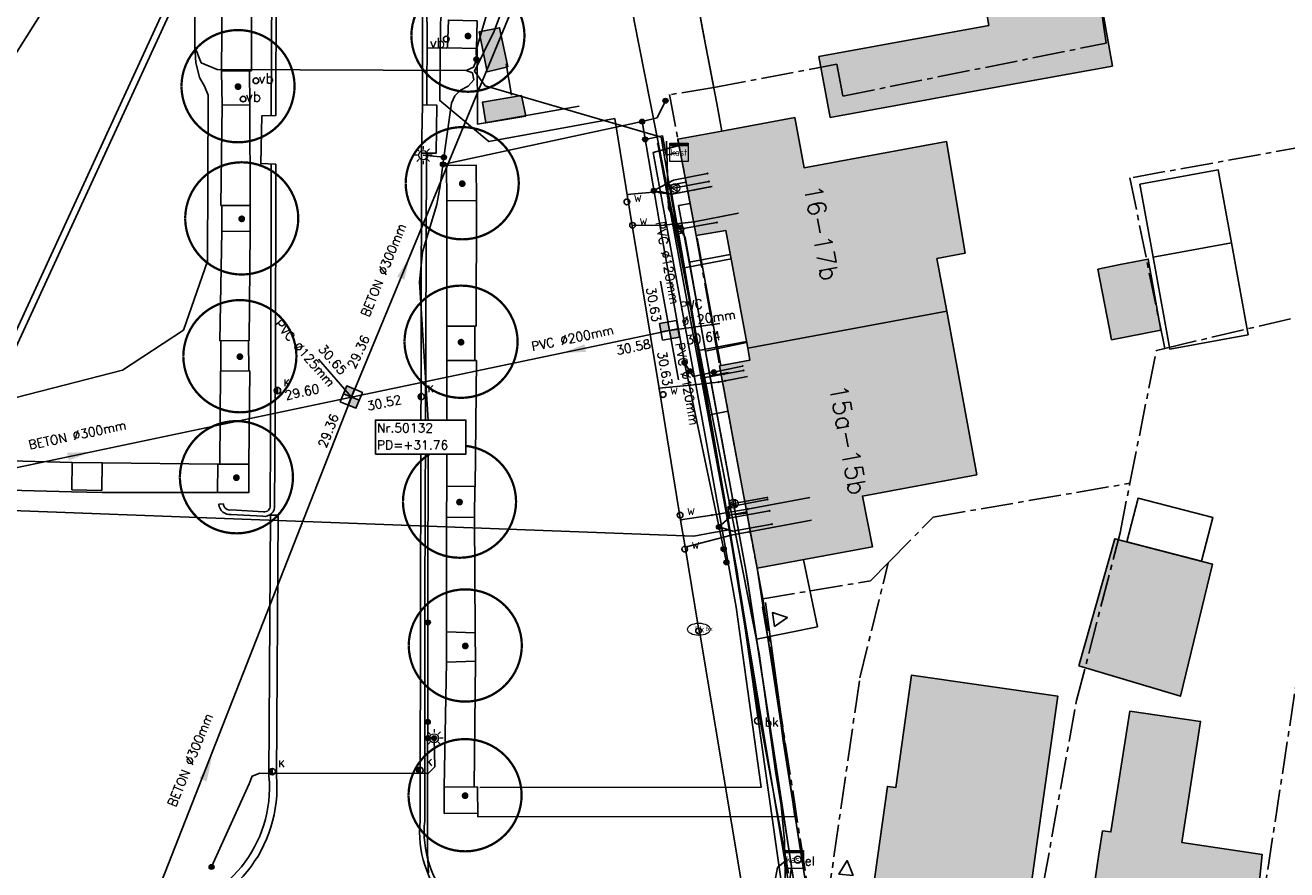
# Model space of a CAD drawing. Header units: metres. Extents: x 202952 to 203755, y 349031 to 349702.
# Tile 46 of 84: x 203344 to 203400, y 349373 to 349410. Entities that reach past the tile are written whole.
import ezdxf
from ezdxf.enums import TextEntityAlignment as Align

# ---------------------------------------------------------------- set-up
doc = ezdxf.new("R2010")
doc.units = ezdxf.units.M
doc.linetypes.add('1-200 CENTER', pattern=[4.28625, 2.8575, -0.47625, 0.47625, -0.47625])
for name, color, linetype in [('bgt.onbegroeidterreindeel', 252, 'Continuous'), ('PH-BEST-BEBOUWING', 1, 'Continuous'), ('PH-BEST-BEBOUWING-ARCERING', 254, 'Continuous'), ('PH-BEST-BRANDKRAAN', 6, 'Continuous'), ('PH-BEST-ELKETRAKAST', 6, 'Continuous'), ('PH-BEST-HUISNUMMER', 7, 'Continuous'), ('PH-BEST-INRIT', 8, 'Continuous'), ('PH-BEST-KADASTRALE-GRENS', 240, '1-200 CENTER'), ('PH-BEST-KL-DATA_EUROFIBER', 115, '1-200 EUROFIBER'), ('PH-BEST-KL-DATA_GEBROERDES van donk', 115, '1-200 DATA'), ('PH-BEST-KL-DATA_KPN', 115, '1-200 TELEFONIE-KPN'), ('PH-BEST-KL-DATA_ZIGGO BV', 115, '1-200 ZIGGO'), ('PH-BEST-KL-ET_MIDDENSPANNING_ENEXIS', 115, '1-200 MIDDENSPANNING'), ('PH-BEST-KL-GAS_HOGEDRUK_ENEXIS', 115, '1-200 GASLEIDING HOGE DRUK'), ('PH-BEST-KL-GAS_LAGEDRUK_ENEXIS', 115, '1-200 GASLEIDING LAGE DRUK'), ('PH-BEST-KL-LAAGSPANNING-ENEXIS', 115, '1-200 LAAGSPANNING'), ('PH-BEST-KL-WATER-WML', 115, '1-200 WML'), ('PH-BEST-KL-WATER-WML-buiten gebruik', 11, '1-200 WML'), ('PH-BEST-RIO-PUT-VERVALLEN', 20, 'Continuous'), ('PH-BEST-RIO-TEKST VERWIJDEREN RIOOL', 8, 'Continuous'), ('PH-BEST-RIO-TEKST-PUTTENSTAAT', 8, 'Continuous'), ('PH-BEST-RIO-TEKST-VLOEIVLAK TE VERWIJDEREN RIOOL', 8, 'Continuous'), ('PH-BEST-RIO-VERWIJDEREN', 20, '1-200 ZIGZAG'), ('PH-INM-AFSLUITER WATER', 6, 'Continuous'), ('PH-INM-BOOM-VERWIJDEREN', 96, 'Continuous'), ('PH-INM-BRANDKRAAN', 6, 'Continuous'), ('PH-INM-HEKWERK', 6, '1-200 HEKWERK'), ('PH-INM-KANTVERHARDING', 9, 'Continuous'), ('PH-INM-KOLK VERWIJDEREN', 6, 'Continuous'), ('PH-INM-VERKEERSBORD', 6, 'Continuous'), ('PH-OPBREEK-BLOEMBAK', 6, 'Continuous')]:
    doc.layers.add(name, color=color, linetype=linetype)
doc.styles.add('ISO', font='ISO')
doc.styles.add('NLCS-ISO', font='txt')
doc.styles.add('RDL_MAATVOERING', font='romans.shx')
doc.styles.add('ROMANS', font='romans.shx')
doc.linetypes.add('1-200 DATA', pattern='A,1.5,-0.6,["DATA",ROMANS,S=0.24,R=0,X=-0.5,Y=-0.12],-0.3', length=2.4)
doc.linetypes.add('1-200 EUROFIBER', pattern='A,1.5,-0.6,["EURO",ROMANS,S=0.24,R=0,X=-0.5,Y=-0.12],-0.65', length=2.75)
doc.linetypes.add('1-200 GASLEIDING HOGE DRUK', pattern='A,1.5,-0.6,["GAS HD",ROMANS,S=0.24,R=0,X=-0.5,Y=-0.12],-1.1', length=3.2)
doc.linetypes.add('1-200 GASLEIDING LAGE DRUK', pattern='A,1.5,-0.6,["GAS LD",ROMANS,S=0.24,R=0,X=-0.5,Y=-0.12],-1', length=3.1)
doc.linetypes.add('1-200 HEKWERK', pattern='A,1.5,-0.4,["X",ROMANS,S=0.24,R=0,X=-0.275,Y=-0.12],-0.05', length=1.95)
doc.linetypes.add('1-200 LAAGSPANNING', pattern='A,1.5,-0.6,["LS",ROMANS,S=0.24,R=0,X=-0.45,Y=-0.12],-0.05', length=2.15)
doc.linetypes.add('1-200 MIDDENSPANNING', pattern='A,1.5,-0.6,["MS",ROMANS,S=0.24,R=0,X=-0.5,Y=-0.12],-0.05', length=2.15)
doc.linetypes.add('1-200 TELEFONIE-KPN', pattern='A,1.5,-0.6,["KPN",ROMANS,S=0.24,R=0,X=-0.5,Y=-0.12],-0.3', length=2.4)
doc.linetypes.add('1-200 WML', pattern='A,1.5,-0.6,["WML",ROMANS,S=0.24,R=0,X=-0.5,Y=-0.12],-0.3', length=2.4)
doc.linetypes.add('1-200 ZIGGO', pattern='A,1.5,-0.6,["ZIGGO",ROMANS,S=0.24,R=0,X=-0.5,Y=-0.12],-0.65', length=2.75)
doc.linetypes.add('1-200 ZIGZAG', pattern='A,0.0001016,-0.2032,[131,ltypeshp.shx,S=0.2032,R=0,X=-0.2032,Y=0],-0.4064,[131,ltypeshp.shx,S=0.2032,R=180,X=0.2032,Y=0],-0.2032', length=0.812902)

# ---------------------------------------------------------------- blocks, each defined once
blk = doc.blocks.new('SKL-WTB_HULP_KAST-SO')
at = {"color": 0, "linetype": 'ByBlock', "lineweight": 18}
for points in [[(-2, 2), (2, 2), (2, 1.68), (-2, 1.68)], [(-2, 1.52), (2, 1.52), (2, -2), (-2, -2)]]:
    blk.add_lwpolyline(points, close=True, dxfattribs=at)
at = {"color": 0, "linetype": 'ByBlock', "lineweight": 18, "style": 'NLCS-ISO'}
blk.add_text('kast', height=1.5, dxfattribs=at).set_placement((0, 0), align=Align.MIDDLE_CENTER)
at = {"color": 0, "linetype": 'ByBlock', "lineweight": 18, "style": 'NLCS-ISO', "flags": 1}
for tag, p in [('TYPE', (2.5, 0)), ('OMSCHRIJVING', (2.5, -3)), ('LABEL', (2.5, -1.5))]:
    blk.add_attdef(tag, p, '', height=1, dxfattribs=at)
blk = doc.blocks.new('SKL-WTB_HULP_MOF-SO')
at = {"linetype": 'ByBlock', "lineweight": 18}
h = blk.add_hatch(color=0, dxfattribs=at)
h.dxf.hatch_style = 1
h.paths.add_polyline_path([(-0.5625, 0, 1), (0.5625, 0, 1)])
at = {"color": 0, "linetype": 'ByBlock', "lineweight": 18}
blk.add_circle((0, 0), 0.5625, dxfattribs=at)
at = {"color": 0, "linetype": 'ByBlock', "lineweight": 18, "style": 'NLCS-ISO', "flags": 1}
for tag, p in [('TYPE', (1.5, 0)), ('OMSCHRIJVING', (1.5, -3)), ('LABEL', (1.5, -1.5))]:
    blk.add_attdef(tag, p, '', height=1, dxfattribs=at)
blk = doc.blocks.new('SKL-WTB_HULP_OVERIG-SO')
at = {"color": 0, "linetype": 'ByBlock', "lineweight": 18}
for points in [[(-0.14, 0.14), (0.14, -0.14)], [(0.14, 0.14), (-0.14, -0.14)]]:
    blk.add_lwpolyline(points, dxfattribs=at)
at = {"color": 0, "linetype": 'ByBlock', "lineweight": 18, "style": 'NLCS-ISO', "flags": 1}
for tag, p in [('TYPE', (1.5, 0)), ('OMSCHRIJVING', (1.5, -3)), ('LABEL', (1.5, -1.5))]:
    blk.add_attdef(tag, p, '', height=1, dxfattribs=at)
blk = doc.blocks.new('SKL-ET_OV_LICHTMAST-SO')
at = {"color": 0, "linetype": 'ByBlock', "lineweight": 18}
for points in [[(-1.25, 0), (-2, 0)], [(-1.41, 1.41), (-0.88, 0.88)], [(0, 2), (0, 1.25)], [(0.88, 0.88), (1.41, 1.41)], [(2, 0), (1.25, 0)], [(-1.41, -1.41), (-0.88, -0.88)], [(0, -1.25), (0, -2)], [(0.88, -0.88), (1.41, -1.41)]]:
    blk.add_lwpolyline(points, dxfattribs=at)
blk.add_circle((0, 0), 1, dxfattribs=at)
blk = doc.blocks.new('SKL-WTB_HULP_VERLOOP-SO')
at = {"color": 0, "linetype": 'ByBlock', "lineweight": 18}
for points in [[(0.44, 0.72), (-0.88, 0)], [(0.44, -0.72), (-0.88, 0)], [(0.44, -0.72), (0.44, 0.72)]]:
    blk.add_lwpolyline(points, dxfattribs=at)
blk.add_circle((0, 0), 1, dxfattribs=at)
at = {"color": 0, "linetype": 'ByBlock', "lineweight": 18, "style": 'NLCS-ISO', "flags": 1}
for tag, p in [('TYPE', (1.5, 0)), ('OMSCHRIJVING', (1.5, -3)), ('LABEL', (1.5, -1.5))]:
    blk.add_attdef(tag, p, '', height=1, dxfattribs=at)
blk = doc.blocks.new('SKL-WATER_BRANDKRAAN_BRANDPUT-SO')
at = {"color": 0, "linetype": 'ByBlock', "lineweight": 18}
blk.add_ellipse((0, 0), major_axis=(2.5, 0), ratio=0.54, dxfattribs=at)
at = {"color": 0, "linetype": 'ByBlock', "lineweight": 18, "style": 'NLCS-ISO'}
blk.add_text('bk', height=1.5, dxfattribs=at).set_placement((0.16, 0), align=Align.MIDDLE_CENTER)
blk = doc.blocks.new('65')
at = {"color": 0}
blk.add_circle((0, 0), 0.25, dxfattribs=at)
at = {"color": 0, "style": 'ISO'}
blk.add_attdef('65', (0.6, 0), '', height=0.9, dxfattribs=at)
blk = doc.blocks.new('66')
at = {"color": 0}
blk.add_circle((0, 0), 0.25, dxfattribs=at)
at = {"color": 0, "style": 'RDL_MAATVOERING'}
blk.add_attdef('66', (0.6, 0), '', height=0.4, rotation=3, dxfattribs=at)
blk = doc.blocks.new('INRITSYMBOOL')
at = {"layer": 'PH-BEST-INRIT'}
blk.add_lwpolyline([(-0.315, 0.63), (0, 0), (0.315, 0.63)], close=True, dxfattribs=at)
blk = doc.blocks.new('*U63')
blk.add_circle((0, 0), 0.25)
at = {"style": 'RDL_MAATVOERING'}
blk.add_text('vb', height=0.9, dxfattribs=at).set_placement((-1.47, -0.78))
blk = doc.blocks.new('*U48')
h = blk.add_hatch(color=256)
h.paths.add_polyline_path([(0, 0.375), (-0.375, 0.375), (-0.375, 0), (0, 0)])
h.paths.add_polyline_path([(0.375, -0.375), (0.375, 0), (0, 0), (0, -0.375)])
for p, q in [((-0.375, 0), (0.375, 0)), ((0, 0.375), (0, -0.375))]:
    blk.add_line(p, q)
blk.add_lwpolyline([(-0.375, -0.375), (0.375, -0.375), (0.375, 0.375), (-0.375, 0.375)], close=True)
blk = doc.blocks.new('Materialisatie')
blk.add_solid([(-1.04, 0.173), (-1.04, -0.173), (0, 0)])
at = {"style": 'ROMANS'}
blk.add_attdef('MATERIALISATIE', (-2.631, 0.657), '', height=0.4, dxfattribs=at)
blk = doc.blocks.new('*U43')
at = {"const_width": 0.1}
blk.add_lwpolyline([(-2.5, 0.004, 0.990403), (2.5, 0.03, 0.990403), (-2.5, 0.018)], format="xyb", dxfattribs=at)
at = {"linetype": 'Continuous', "const_width": 0.15}
blk.add_lwpolyline([(-0.075, 0, 1), (0.075, 0, 1)], format="xyb", close=True, dxfattribs=at)
blk = doc.blocks.new('Brandkraan')
blk.add_circle((0, 0), 0.15)
at = {"style": 'RDL_MAATVOERING'}
blk.add_text('bk', height=0.4, dxfattribs=at).set_placement((0.302, -0.254))
blk = doc.blocks.new('Elektrakast')
blk.add_circle((0, 0), 0.15)
at = {"style": 'RDL_MAATVOERING'}
blk.add_text('el', height=0.4, dxfattribs=at).set_placement((0.302, -0.254))
blk = doc.blocks.new('Puttenstaat bestaand')
blk.add_wipeout([(0, 0), (4, 0), (4, 1.5), (0, 1.5)])
blk.add_lwpolyline([(0, 0), (4, 0), (4, 1.5), (0, 1.5)], close=True)
at = {"style": 'ROMANS'}
for tag, p in [('NR', (0.066, 0.955)), ('PD', (0.066, 0.203))]:
    blk.add_attdef(tag, p, '', height=0.4, dxfattribs=at)
blk = doc.blocks.new('74')
at = {"color": 0}
blk.add_circle((0, 0), 0.25, dxfattribs=at)
at = {"style": 'RDL_MAATVOERING'}
blk.add_text('vb', height=0.9, dxfattribs=at).set_placement((0.23, -0.24))
blk = doc.blocks.new('*U51')
h = blk.add_hatch(color=256)
edge = h.paths.add_edge_path()
edge.add_arc((0, 0), 0.142, 90, 270)
edge.add_line((0, -0.142), (0, 0.142))
blk.add_line((0, 0.142), (0, -0.142))
blk.add_circle((0, 0), 0.142)
at = {"ltscale": 0.05, "style": 'ROMANS'}
blk.add_text('K', height=0.3, dxfattribs=at).set_placement((0.277, 0.195))

msp = doc.modelspace()

# ---------------------------------------------------------------- hatches: boundary and pattern name
at = {"layer": 'PH-BEST-BEBOUWING-ARCERING'}
for points in [[(203389.83, 349420.92), (203389.45, 349422.5), (203385.111, 349421.75), (203380.229, 349420.907), (203374.735, 349419.957), (203372.291, 349419.535), (203372.326, 349419.344), (203372.464, 349418.594), (203373.426, 349413.367), (203373.84, 349411.12), (203378.103, 349411.908), (203378.601, 349412.005), (203382.809, 349412.82), (203385.608, 349413.348), (203386.115, 349413.444), (203386.664, 349410.393), (203379.15, 349409.013), (203379.645, 349406.318), (203387.15, 349407.696), (203392.133, 349408.594), (203391.499, 349412.113), (203391.09, 349414.383), (203390.944, 349414.355)], [(203384.369, 349400.095), (203385.615, 349400.331), (203384.793, 349405.263), (203380.001, 349404.383), (203378.498, 349404.107), (203378.092, 349406.32), (203374.858, 349405.726), (203372.913, 349405.368), (203373.73, 349401.11), (203375.04, 349401.33), (203376.003, 349396.136), (203384.798, 349397.763)], [(203372.914, 349405.368), (203373.731, 349401.11), (203375.041, 349401.33), (203376.004, 349396.136), (203384.799, 349397.763), (203384.37, 349400.095), (203385.616, 349400.331), (203384.794, 349405.263), (203378.499, 349404.107), (203378.093, 349406.32), (203374.859, 349405.726)], [(203393.706, 349400.073), (203392.46, 349399.826), (203391.485, 349399.617), (203391.98, 349397.051), (203392.087, 349396.505), (203394.259, 349396.928)], [(203386.125, 349390.542), (203384.798, 349397.763), (203376.003, 349396.136), (203376.1, 349395.61), (203374.76, 349395.36), (203376.42, 349386.41), (203381.515, 349387.351), (203381.074, 349389.599)], [(203374.761, 349395.36), (203376.421, 349386.41), (203381.516, 349387.351), (203381.075, 349389.599), (203386.126, 349390.542), (203384.799, 349397.763), (203376.004, 349396.136), (203376.101, 349395.61)], [(203396.549, 349386.59), (203392.224, 349387.713), (203390.636, 349382.098), (203395.132, 349380.755)], [(203381.187, 349369.223), (203382.579, 349369.029), (203387.96, 349368.28), (203388.181, 349369.86), (203388.79, 349374.22), (203389.715, 349380.756), (203383.24, 349381.68), (203382.55, 349376.72), (203382.18, 349376.77), (203381.539, 349372.179)], [(203390.674, 349367.836), (203392.17, 349367.618), (203397.77, 349366.8), (203398.64, 349372.74), (203398.738, 349373.768), (203395.193, 349374.296), (203396.022, 349379.643), (203392.887, 349380.09), (203392.061, 349374.758), (203391.688, 349374.808), (203391.52, 349373.78)]]:
    msp.add_hatch(color=256, dxfattribs=at).paths.add_polyline_path(points)
h = msp.add_hatch(color=256, dxfattribs=at)
edge = h.paths.add_edge_path()
edge.add_line((203381.1, 349369.235), (203382.579, 349369.029))
edge.add_line((203382.579, 349369.029), (203387.961, 349368.28))
edge.add_line((203387.961, 349368.28), (203387.961, 349368.28))
edge.add_line((203387.961, 349368.28), (203388.182, 349369.86))
edge.add_line((203388.182, 349369.86), (203388.791, 349374.22))
edge.add_line((203388.791, 349374.22), (203389.716, 349380.756))
edge.add_line((203389.716, 349380.756), (203383.241, 349381.68))
edge.add_line((203383.241, 349381.68), (203382.551, 349376.72))
edge.add_line((203382.551, 349376.72), (203382.181, 349376.77))
edge.add_line((203382.181, 349376.77), (203381.54, 349372.178))
edge.add_arc((203298.934, 349383.015), 83.314, 350.47945, 352.52612, ccw=False)
at = {"layer": 'PH-OPBREEK-BLOEMBAK', "true_color": 0x9bb8d3, "transparency": 33554687}
h = msp.add_hatch(color=9, dxfattribs=at)
h.dxf.hatch_style = 1
h.paths.add_polyline_path([(203364.495, 349408.341), (203364.129, 349410.104), (203365.038, 349410.29), (203365.398, 349408.567)])
h = msp.add_hatch(color=9, dxfattribs=at)
h.dxf.hatch_style = 1
h.paths.add_polyline_path([(203366.2, 349406.38), (203364.423, 349406.089), (203364.276, 349407.006), (203366.012, 349407.292)])

# ---------------------------------------------------------------- linework, layer by layer
at = {"layer": 'bgt.onbegroeidterreindeel'}
for p, q in [((203392.133, 349408.594), (203391.499, 349412.113)), ((203374.012, 349410.222), (203373.84, 349411.12)), ((203374.464, 349407.86), (203374.012, 349410.222)), ((203386.664, 349410.393), (203379.15, 349409.013)), ((203387.15, 349407.696), (203392.133, 349408.594)), ((203374.638, 349406.948), (203374.464, 349407.86)), ((203379.645, 349406.318), (203387.15, 349407.696)), ((203374.858, 349405.726), (203374.638, 349406.948)), ((203378.092, 349406.32), (203374.858, 349405.726)), ((203378.498, 349404.107), (203378.092, 349406.32)), ((203384.793, 349405.263), (203380.001, 349404.383)), ((203385.615, 349400.331), (203384.793, 349405.263)), ((203380.001, 349404.383), (203378.498, 349404.107)), ((203384.369, 349400.095), (203385.615, 349400.331)), ((203384.798, 349397.763), (203384.369, 349400.095)), ((203386.125, 349390.542), (203384.798, 349397.763)), ((203381.074, 349389.599), (203386.125, 349390.542)), ((203381.515, 349387.351), (203381.074, 349389.599)), ((203376.42, 349386.41), (203381.515, 349387.351)), ((203377.873, 349376.976), (203376.42, 349386.41)), ((203378.371, 349373.743), (203377.873, 349376.976)), ((203392.061, 349374.758), (203391.688, 349374.808))]:
    msp.add_line(p, q, dxfattribs=at)
for points in [[(203391.98, 349397.051), (203392.087, 349396.505), (203394.259, 349396.928), (203393.706, 349400.073), (203392.46, 349399.826), (203391.485, 349399.617), (203391.98, 349397.051)], [(203390.636, 349382.098), (203395.132, 349380.755), (203396.549, 349386.59), (203392.224, 349387.713), (203390.636, 349382.098)]]:
    msp.add_lwpolyline(points, close=True, dxfattribs=at)
at = {"layer": 'PH-BEST-BEBOUWING'}
for p, q in [((203386.664, 349410.393), (203386.115, 349413.444)), ((203391.499, 349412.113), (203392.133, 349408.594)), ((203379.15, 349409.013), (203386.664, 349410.393)), ((203379.645, 349406.318), (203379.15, 349409.013)), ((203392.133, 349408.594), (203387.15, 349407.696)), ((203387.15, 349407.696), (203379.645, 349406.318))]:
    msp.add_line(p, q, dxfattribs=at)
for points in [[(203373.73, 349401.11), (203372.913, 349405.368), (203374.858, 349405.726), (203378.092, 349406.32), (203378.498, 349404.107), (203380.001, 349404.383), (203384.793, 349405.263), (203385.615, 349400.331), (203384.369, 349400.095), (203384.798, 349397.763), (203376.003, 349396.136), (203375.04, 349401.33), (203373.73, 349401.11)], [(203393.331, 349403.377), (203396.803, 349404.01), (203397.39, 349400.793), (203393.918, 349400.159), (203393.331, 349403.377)], [(203398.131, 349396.73), (203394.658, 349396.097), (203393.918, 349400.159), (203397.39, 349400.793), (203398.131, 349396.73)], [(203391.98, 349397.051), (203391.485, 349399.617), (203392.46, 349399.826), (203393.706, 349400.073), (203394.259, 349396.928), (203392.087, 349396.505), (203391.98, 349397.051)], [(203374.76, 349395.36), (203376.1, 349395.61), (203376.003, 349396.136), (203384.798, 349397.763), (203386.125, 349390.542), (203381.074, 349389.599), (203381.515, 349387.351), (203376.42, 349386.41), (203374.76, 349395.36)], [(203396.065, 349386.716), (203392.756, 349387.575), (203393.258, 349389.505), (203396.567, 349388.646), (203396.065, 349386.716)], [(203390.636, 349382.098), (203392.224, 349387.713), (203396.549, 349386.59), (203395.132, 349380.755), (203390.636, 349382.098)], [(203381.1, 349369.235), (203381.299, 349370.463), (203382.18, 349376.77), (203382.55, 349376.72), (203383.24, 349381.68), (203389.715, 349380.756), (203388.79, 349374.22), (203388.181, 349369.86), (203387.96, 349368.28), (203382.579, 349369.029), (203381.1, 349369.235)], [(203397.77, 349366.8), (203392.17, 349367.618), (203390.65, 349367.84), (203391.52, 349373.78), (203391.688, 349374.808), (203392.061, 349374.758), (203392.887, 349380.09), (203396.022, 349379.643), (203395.193, 349374.296), (203398.738, 349373.768), (203398.64, 349372.74), (203397.77, 349366.8)]]:
    msp.add_lwpolyline(points, close=True, dxfattribs=at)
at = {"layer": 'PH-BEST-KADASTRALE-GRENS', "ltscale": 0.5}
for p, q in [((203394.436, 349396.124), (203400.407, 349397.53)), ((203392.895, 349390.164), (203394.066, 349396.036)), ((203394.436, 349396.124), (203394.066, 349396.036)), ((203398.019, 349366.739), (203400.999, 349386.247)), ((203376.669, 349385.055), (203379.11, 349369.42))]:
    msp.add_line(p, q, dxfattribs=at)
for points in [[(203374.51, 349407.645), (203379.948, 349408.684), (203380.205, 349407.27), (203391.842, 349409.609), (203391.499, 349412.113), (203391.09, 349414.383), (203390.944, 349414.356), (203389.83, 349420.92), (203389.601, 349421.866)], [(203372.38, 349419.55), (203373.84, 349411.12), (203374.51, 349407.645)], [(203374.51, 349407.645), (203372.547, 349407.334), (203372.92, 349405.33), (203373.73, 349401.11), (203374.76, 349395.36), (203376.42, 349386.41), (203376.669, 349385.055)], [(203407.388, 349404.882), (203407.102, 349406.216), (203392.896, 349403.653), (203394.436, 349396.124)], [(203382.218, 349386.654), (203384.207, 349388.673), (203392.895, 349390.164)], [(203388.307, 349368.216), (203390.539, 349380.571), (203392.46, 349387.97), (203392.895, 349390.164)], [(203376.669, 349385.055), (203381.437, 349385.859), (203382.218, 349386.654)], [(203379.201, 349369.411), (203380.96, 349381.564), (203382.218, 349386.654)]]:
    msp.add_lwpolyline(points, dxfattribs=at)
at = {"layer": 'PH-BEST-KL-DATA_EUROFIBER'}
for points in [[(203372.422, 349405.274), (203372.499, 349402.312)], [(203372.499, 349402.312), (203373.238, 349401.019), (203374.335, 349394.906)], [(203374.335, 349394.906), (203375.148, 349395.057)], [(203374.335, 349394.906), (203375.381, 349389.273)], [(203375.381, 349389.273), (203375.927, 349386.326), (203375.994, 349385.894)], [(203375.994, 349385.894), (203377.379, 349376.9), (203377.944, 349373.235), (203377.428, 349369.057), (203380.841, 349368.565)]]:
    msp.add_lwpolyline(points, dxfattribs=at)
at = {"layer": 'PH-BEST-KL-DATA_GEBROERDES van donk'}
for points in [[(203377.365, 349376.929), (203376.394, 349383.274), (203375.927, 349386.327), (203375.471, 349388.789), (203374.861, 349392.093), (203374.701, 349392.953), (203374.136, 349396.008), (203373.94, 349397.064), (203373.41, 349399.932), (203372.948, 349402.432), (203373.458, 349402.527)], [(203373.41, 349399.932), (203375.236, 349400.27)], [(203374.136, 349396.008), (203375.956, 349396.391)], [(203375.471, 349388.789), (203375.967, 349388.851)], [(203376.394, 349383.274), (203379.088, 349383.828), (203378.471, 349386.789)], [(203378.122, 349372.082), (203377.365, 349376.929)]]:
    msp.add_lwpolyline(points, dxfattribs=at)
at = {"layer": 'PH-BEST-KL-DATA_KPN'}
msp.add_lwpolyline([(203376.831, 349367.291), (203377.335, 349369.753), (203377.555, 349371.287), (203377.655, 349372.833), (203377.633, 349374.382), (203377.49, 349375.924), (203377.226, 349377.451), (203376.508, 349382.639), (203370.988, 349410.589), (203369.784, 349418.478), (203369.835, 349418.651), (203369.899, 349418.819), (203369.977, 349418.981), (203370.066, 349419.137)], dxfattribs=at)
at = {"layer": 'PH-BEST-KL-DATA_ZIGGO BV'}
for points in [[(203348.886, 349417.457), (203343.395, 349408.721), (203343.006, 349408.364), (203342.489, 349408.255), (203335.543, 349408.671), (203335.142, 349408.613), (203334.664, 349408.246), (203334.483, 349407.671), (203334.491, 349403.707), (203334.221, 349396.565)], [(203373.211, 349399.682), (203372.578, 349403.339), (203373.276, 349403.473)], [(203373.211, 349399.682), (203375.272, 349400.078)], [(203373.843, 349396.025), (203373.211, 349399.682)], [(203373.843, 349396.025), (203375.948, 349396.429)], [(203374.333, 349393.194), (203373.843, 349396.025)], [(203374.333, 349393.194), (203375.133, 349393.347)], [(203375.104, 349388.737), (203374.333, 349393.194)], [(203375.104, 349388.737), (203375.958, 349388.901)], [(203385.802, 349367.528), (203377.448, 349368.741), (203377.853, 349372.244), (203375.104, 349388.737)]]:
    msp.add_lwpolyline(points, dxfattribs=at)
at = {"layer": 'PH-BEST-KL-ET_MIDDENSPANNING_ENEXIS'}
msp.add_lwpolyline([(203296.892, 349361.341), (203303.752, 349366.073), (203310.199, 349369.957), (203316.372, 349375.3), (203318.54, 349376.569), (203333.21, 349388.259), (203333.745, 349388.923), (203333.963, 349389.748), (203334.483, 349407.671), (203334.778, 349408.42), (203335.543, 349408.671), (203342.489, 349408.255), (203343.025, 349408.327), (203343.395, 349408.721), (203345.764, 349412.49)], dxfattribs=at)
at = {"layer": 'PH-BEST-KL-GAS_HOGEDRUK_ENEXIS', "color": 11}
msp.add_lwpolyline([(203337.718, 349387.939), (203339.704, 349391.576), (203341.756, 349392.063), (203352.55, 349415.501), (203348.94, 349418.399), (203350.393, 349428.737)], dxfattribs=at)
at = {"layer": 'PH-BEST-KL-GAS_LAGEDRUK_ENEXIS', "color": 11}
msp.add_lwpolyline([(203348.861, 349419.995), (203348.619, 349418.272), (203352.18, 349415.414), (203341.545, 349392.321), (203326.288, 349388.701), (203332.972, 349358.01)], dxfattribs=at)
at = {"layer": 'PH-BEST-KL-GAS_LAGEDRUK_ENEXIS'}
for points in [[(203372.036, 349405.16), (203375.534, 349386.246), (203377.89, 349369.68)], [(203372.801, 349403.212), (203374.291, 349403.494)], [(203372.41, 349403.14), (203372.801, 349403.212)], [(203372.668, 349401.741), (203372.974, 349401.389)], [(203372.974, 349401.389), (203373.26, 349401.436), (203374.048, 349401.578), (203374.637, 349401.691)], [(203374.953, 349394.99), (203375.816, 349395.15)], [(203373.951, 349394.805), (203374.953, 349394.99)], [(203375.383, 349389.269), (203376.856, 349389.542)], [(203375.506, 349389.19), (203376.874, 349389.443)], [(203375.098, 349388.605), (203375.221, 349388.628), (203375.13, 349389.12), (203375.506, 349389.19)], [(203375.107, 349388.557), (203375.164, 349389.034), (203375.186, 349389.123), (203375.23, 349389.192), (203375.296, 349389.24), (203375.383, 349389.269)]]:
    msp.add_lwpolyline(points, dxfattribs=at)
at = {"layer": 'PH-BEST-KL-LAAGSPANNING-ENEXIS'}
for points in [[(203395.55, 349423.514), (203389.403, 349422.694), (203372.199, 349420.031), (203366.041, 349416.241), (203364.006, 349409.303), (203364.016, 349408.873), (203363.879, 349408.55)], [(203351.77, 349408.088), (203351.609, 349408.761), (203351.563, 349409.452), (203351.58, 349413.982)], [(203351.852, 349408.744), (203351.563, 349409.452)], [(203351.852, 349408.744), (203352.558, 349408.448)], [(203352.558, 349408.448), (203363.558, 349408.407)], [(203363.879, 349408.55), (203363.558, 349408.407)], [(203363.558, 349408.407), (203363.846, 349408.296)], [(203351.77, 349408.088), (203351.988, 349407.716), (203352.155, 349407.319), (203352.127, 349399.984), (203351.072, 349396.93), (203348.369, 349395.16), (203333.28, 349391.291)], [(203363.846, 349408.296), (203363.899, 349407.99), (203363.651, 349407.703), (203363.316, 349407.526), (203363.055, 349407.283), (203362.915, 349406.955), (203362.536, 349404.253)], [(203371.337, 349406.145), (203372.001, 349406.305), (203372.37, 349407.064)], [(203371.337, 349406.145), (203362.536, 349404.253)], [(203375.064, 349386.667), (203373.213, 349395.488), (203372.175, 349401.246), (203371.337, 349406.145)], [(203371.472, 349405.357), (203372.244, 349405.509), (203372.393, 349404.654), (203372.807, 349404.744)], [(203362.578, 349404.566), (203361.66, 349404.661)], [(203362.536, 349404.253), (203362.411, 349403.313), (203362.267, 349402.487), (203361.624, 349400.397), (203361.501, 349399.056), (203361.882, 349392.957), (203361.867, 349384.02)], [(203371.86, 349403.09), (203371.878, 349403.108), (203372.719, 349403.559), (203374.223, 349403.846)], [(203371.86, 349403.09), (203372.116, 349402.99), (203372.671, 349402.939), (203374.336, 349403.257)], [(203373.213, 349395.488), (203373.45, 349395.116)], [(203373.45, 349395.116), (203373.599, 349394.882), (203374.508, 349395.075)], [(203374.508, 349395.075), (203375.78, 349395.345)], [(203374.735, 349388.234), (203375.164, 349388.619), (203376.965, 349388.952)], [(203374.735, 349388.234), (203375.353, 349388.042), (203377.075, 349388.36)], [(203361.867, 349384.02), (203361.849, 349373.819), (203361.889, 349372.955)], [(203362.144, 349378.902), (203362.175, 349377.635), (203361.883, 349377.336), (203354.445, 349377.363), (203354.107, 349377.226), (203353.964, 349376.891), (203352.31, 349373.213)], [(203361.858, 349378.903), (203362.144, 349378.902)], [(203361.49, 349377.337), (203354.932, 349377.361)], [(203377.681, 349373.486), (203377.316, 349373.187), (203377.229, 349372.724), (203377.45, 349371.285)]]:
    msp.add_lwpolyline(points, dxfattribs=at)
at = {"layer": 'PH-BEST-KL-WATER-WML'}
for points in [[(203363.008, 349412.588), (203362.771, 349412.092), (203362.535, 349411.54), (203362.472, 349410.943), (203362.425, 349410.508), (203362.391, 349407.069), (203364.562, 349405.261), (203370.127, 349406.28), (203370.694, 349402.827), (203370.888, 349401.647), (203372.099, 349394.269), (203373.055, 349388.449), (203373.22, 349387.443), (203373.81, 349383.85), (203373.846, 349383.713), (203373.882, 349383.542), (203375.995, 349370.923), (203375.839, 349370.185)], [(203364.797, 349410.134), (203365.217, 349411.242)], [(203370.694, 349402.827), (203370.686, 349402.876), (203370.678, 349402.926), (203372.144, 349403.055)], [(203372.144, 349403.055), (203372.63, 349402.938)], [(203372.63, 349402.938), (203373.661, 349403.135)], [(203373.661, 349403.135), (203374.433, 349403.284)], [(203372.304, 349401.564), (203373.633, 349401.721)], [(203373.633, 349401.721), (203375.597, 349402.098)], [(203370.888, 349401.647), (203370.904, 349401.549), (203372.304, 349401.564)], [(203372.099, 349394.269), (203372.091, 349394.318), (203372.083, 349394.368), (203373.477, 349394.497)], [(203373.477, 349394.497), (203374.713, 349394.638)], [(203374.713, 349394.638), (203375.008, 349394.693)], [(203375.008, 349394.693), (203375.991, 349394.875)], [(203375.994, 349389.027), (203378.747, 349389.538)], [(203374.422, 349388.761), (203375.994, 349389.027)], [(203373.055, 349388.449), (203373.047, 349388.498), (203373.039, 349388.548), (203374.422, 349388.761)], [(203376.064, 349388.023), (203378.818, 349388.533)], [(203373.22, 349387.443), (203373.236, 349387.345), (203375.271, 349387.876)], [(203375.189, 349388.114), (203375.278, 349387.563), (203375.316, 349387.325), (203376.506, 349379.917), (203377.809, 349372.945)], [(203375.271, 349387.876), (203376.064, 349388.023)]]:
    msp.add_lwpolyline(points, dxfattribs=at)
at = {"layer": 'PH-BEST-KL-WATER-WML-buiten gebruik'}
for points in [[(203375.189, 349388.114), (203375.017, 349389.1), (203374.586, 349391.58), (203374.074, 349394.52), (203373.939, 349395.293), (203373.403, 349398.374), (203372.813, 349401.767), (203372.669, 349402.594), (203372.535, 349403.366), (203372.172, 349405.453), (203364.397, 349407.721), (203363.927, 349408.368), (203364.355, 349409.237), (203364.797, 349410.134)], [(203327.723, 349386.005), (203329.262, 349385.175), (203334.4, 349386.069), (203336.839, 349387.905), (203338.778, 349389.142), (203373.616, 349387.822), (203374.402, 349387.968), (203375.189, 349388.114)]]:
    msp.add_lwpolyline(points, dxfattribs=at)
at = {"layer": 'PH-BEST-RIO-VERWIJDEREN'}
for p, q in [((203371.126, 349424.464), (203358.487, 349393.973)), ((203358.487, 349393.973), (203372.547, 349396.917)), ((203358.487, 349393.973), (203357.032, 349395.646)), ((203331.122, 349388.221), (203358.487, 349393.973)), ((203345.318, 349360.398), (203358.487, 349393.973))]:
    msp.add_line(p, q, dxfattribs=at)
for points in [[(203372.547, 349396.917), (203372.155, 349399.098)], [(203372.547, 349396.917), (203374.77, 349397.226)], [(203372.547, 349396.917), (203372.94, 349394.735)]]:
    msp.add_lwpolyline(points, dxfattribs=at)
at = {"layer": 'PH-INM-HEKWERK', "flags": 128}
for points in [[(203377.252, 349381.284), (203376.659, 349384.697)], [(203378.531, 349372.733), (203377.569, 349378.786), (203377.251, 349381.283)]]:
    msp.add_lwpolyline(points, dxfattribs=at)
at = {"layer": 'PH-INM-KANTVERHARDING'}
for p, q in [((203354.067, 349408.386), (203354.08, 349413.427)), ((203352.751, 349408.369), (203354.067, 349408.386)), ((203352.771, 349406.868), (203352.751, 349408.369)), ((203353.984, 349408.385), (203354.003, 349406.883)), ((203352.723, 349402.434), (203352.771, 349406.868)), ((203354.003, 349406.883), (203352.771, 349406.868)), ((203361.624, 349406.884), (203361.591, 349404.749)), ((203352.723, 349402.434), (203354.017, 349402.43)), ((203352.763, 349401.298), (203352.766, 349402.434)), ((203354.017, 349402.43), (203354.014, 349401.295)), ((203363.997, 349397.105), (203364.021, 349402.658)), ((203354.014, 349401.295), (203352.763, 349401.298)), ((203362.7, 349395.592), (203362.706, 349397.11)), ((203362.706, 349397.11), (203363.997, 349397.105)), ((203363.942, 349397.105), (203363.937, 349395.587)), ((203352.723, 349395.123), (203352.71, 349396.461)), ((203353.945, 349396.473), (203353.958, 349395.135)), ((203364.012, 349395.587), (203362.7, 349395.592)), ((203363.953, 349389.992), (203364.012, 349395.587)), ((203352.679, 349391.008), (203352.695, 349395.123)), ((203353.995, 349395.135), (203352.695, 349395.123)), ((203353.953, 349391.002), (203353.995, 349395.135)), ((203346.128, 349389.869), (203346.144, 349391.083)), ((203346.144, 349391.083), (203347.474, 349391.065)), ((203347.474, 349391.065), (203347.458, 349389.851)), ((203341.184, 349389.91), (203346.109, 349389.792)), ((203346.109, 349389.792), (203347.471, 349389.754)), ((203347.458, 349389.851), (203346.128, 349389.869)), ((203347.471, 349389.754), (203352.575, 349389.759)), ((203352.829, 349389.253), (203352.63, 349389.238)), ((203354.917, 349388.753), (203355.247, 349388.751)), ((203378.086, 349375.438), (203376.785, 349384.9)), ((203364.066, 349376.748), (203362.585, 349376.743)), ((203362.585, 349376.743), (203362.589, 349375.577)), ((203364.071, 349375.429), (203364.066, 349376.748)), ((203362.589, 349375.577), (203364.07, 349375.583)), ((203364.071, 349375.429), (203378.086, 349375.438))]:
    msp.add_line(p, q, dxfattribs=at)
at = {"layer": 'PH-INM-KANTVERHARDING', "flags": 128}
for points in [[(203354.947, 349406.407), (203354.967, 349412.055, 0.292396), (203348.971, 349421.476, 0.010135), (203345.357, 349423.239, 0.010079), (203341.694, 349424.846), (203333.447, 349428.503, 0.036826), (203320.136, 349433.353, 0.010037), (203313.122, 349435.379, 0.010265), (203305.871, 349437.159, 0.010265)], [(203355.147, 349406.413), (203355.167, 349412.054, 0.292299), (203349.059, 349421.655, 0.010125), (203345.441, 349423.42, 0.010073), (203341.773, 349425.03), (203333.529, 349428.685, 0.036818), (203320.193, 349433.544, 0.010033), (203313.174, 349435.572, 0.010265), (203305.915, 349437.354)], [(203361.624, 349406.884), (203361.629, 349410.334, -0.335867), (203369.027, 349420.559)], [(203366.319, 349369.963, -0.214736), (203362.722, 349371.564, -0.211559), (203361.53, 349375.26), (203361.539, 349385.028), (203361.57, 349396.553), (203361.591, 349404.749)], [(203355.14, 349404.258), (203355.126, 349395.134), (203355.092, 349389.204, -0.507436), (203354.576, 349388.71), (203353.179, 349388.784, -0.424983), (203352.63, 349389.238)], [(203354.94, 349404.268), (203354.926, 349395.135), (203354.892, 349389.189, -0.536502), (203354.601, 349388.909), (203353.171, 349388.984, -0.439511), (203352.829, 349389.253, -0.231422)], [(203336.207, 349368.315), (203344.713, 349370.091), (203349.969, 349371.205, 0.405928), (203354.843, 349377.224), (203354.917, 349388.753)], [(203336.275, 349367.992), (203344.781, 349369.768), (203350.023, 349370.879, 0.40438), (203355.173, 349377.238), (203355.247, 349388.751)]]:
    msp.add_lwpolyline(points, format="xyb", dxfattribs=at)
at = {"layer": 'PH-INM-KANTVERHARDING'}
for points in [[(203361.824, 349406.884), (203361.829, 349410.336, -0.335475), (203369.07, 349420.363, -0.155324)], [(203366.364, 349370.164, -0.217373), (203362.872, 349371.697, -0.212145), (203361.73, 349375.249), (203361.739, 349385.028), (203361.77, 349396.552), (203361.809, 349404.751)]]:
    msp.add_lwpolyline(points, format="xyb", dxfattribs=at)
at = {"layer": 'PH-INM-KANTVERHARDING', "flags": 128}
for points in [[(203352.751, 349408.369), (203352.793, 349413.444)], [(203361.804, 349409.397), (203362.71, 349409.387)], [(203368.551, 349406.825), (203364.06, 349406.032), (203364.047, 349409.373)], [(203365.331, 349408.701), (203365.564, 349407.31)], [(203354.017, 349402.43), (203354.003, 349406.883)], [(203361.591, 349404.749), (203362.239, 349404.756), (203362.268, 349406.87), (203361.624, 349406.884)], [(203355.165, 349406.413), (203354.524, 349406.396), (203354.481, 349404.29), (203355.14, 349404.258)], [(203364.17, 349376.729), (203376.595, 349376.737), (203375.501, 349384.696), (203374.126, 349392.278), (203371.827, 349404.782), (203372.975, 349405.086)], [(203362.706, 349397.11), (203362.706, 349402.645)], [(203354.014, 349401.295), (203353.976, 349396.473), (203352.676, 349396.46), (203352.763, 349401.298)], [(203374.821, 349395.357), (203373.769, 349400.992)], [(203362.706, 349390.042), (203362.7, 349395.592)], [(203341.215, 349391.21), (203346.144, 349391.083)], [(203347.474, 349391.065), (203352.58, 349391.008)], [(203362.691, 349383.598), (203362.69, 349388.662)], [(203363.955, 349383.564), (203363.929, 349388.647)], [(203362.585, 349376.743), (203362.692, 349382.259)], [(203363.909, 349376.748), (203363.977, 349382.299)]]:
    msp.add_lwpolyline(points, dxfattribs=at)
for points in [[(203364.049, 349410.599), (203362.773, 349410.628), (203362.736, 349409.402), (203364.014, 349409.371)], [(203364.021, 349402.658), (203362.706, 349402.645), (203362.69, 349404.206), (203364.005, 349404.219)], [(203352.58, 349391.008), (203352.575, 349389.759), (203353.947, 349389.753), (203353.953, 349391.002)], [(203363.929, 349388.647), (203362.69, 349388.662), (203362.706, 349390.042), (203363.945, 349390.027)], [(203362.692, 349382.259), (203362.691, 349383.598), (203363.955, 349383.564), (203363.977, 349382.299)]]:
    msp.add_lwpolyline(points, close=True, dxfattribs=at)
at = {"layer": 'PH-OPBREEK-BLOEMBAK', "ltscale": 0.25, "flags": 128}
for points in [[(203364.495, 349408.341), (203364.129, 349410.104), (203365.038, 349410.29), (203365.398, 349408.567)], [(203366.2, 349406.38), (203364.423, 349406.089), (203364.276, 349407.006), (203366.012, 349407.292)]]:
    msp.add_lwpolyline(points, close=True, dxfattribs=at)

# ---------------------------------------------------------------- block references
at = {"layer": 'PH-BEST-BRANDKRAAN', "color": 9}
msp.add_blockref('Brandkraan', (203376.455, 349379.668), dxfattribs=at)
at = {"layer": 'PH-BEST-ELKETRAKAST', "color": 9}
msp.add_blockref('Elektrakast', (203378.217, 349373.534), dxfattribs=at)
at = {"layer": 'PH-BEST-INRIT'}
for p, rotation in [((203377.762, 349384.234), 98.41431612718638), ((203380.398, 349373.491), 175.4798494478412)]:
    msp.add_blockref('INRITSYMBOOL', p, dxfattribs=dict(at, rotation=rotation))
at = {"layer": 'PH-BEST-KL-GAS_LAGEDRUK_ENEXIS', "xscale": 0.2, "yscale": 0.2, "zscale": 0.2}
for name, p in [('SKL-WTB_HULP_OVERIG-SO', (203372.036, 349405.16)), ('SKL-WTB_HULP_VERLOOP-SO', (203372.801, 349403.212)), ('SKL-WTB_HULP_OVERIG-SO', (203374.291, 349403.494)), ('SKL-WTB_HULP_OVERIG-SO', (203372.41, 349403.14)), ('SKL-WTB_HULP_OVERIG-SO', (203372.41, 349403.14)), ('SKL-WTB_HULP_OVERIG-SO', (203372.668, 349401.741)), ('SKL-WTB_HULP_OVERIG-SO', (203372.668, 349401.741)), ('SKL-WTB_HULP_OVERIG-SO', (203374.637, 349401.691)), ('SKL-WTB_HULP_VERLOOP-SO', (203372.974, 349401.389)), ('SKL-WTB_HULP_OVERIG-SO', (203374.953, 349394.99)), ('SKL-WTB_HULP_OVERIG-SO', (203375.816, 349395.15)), ('SKL-WTB_HULP_OVERIG-SO', (203373.951, 349394.805)), ('SKL-WTB_HULP_VERLOOP-SO', (203375.383, 349389.269)), ('SKL-WTB_HULP_OVERIG-SO', (203376.856, 349389.542)), ('SKL-WTB_HULP_OVERIG-SO', (203376.874, 349389.443)), ('SKL-WTB_HULP_OVERIG-SO', (203375.506, 349389.19)), ('SKL-WTB_HULP_OVERIG-SO', (203375.098, 349388.605)), ('SKL-WTB_HULP_OVERIG-SO', (203375.107, 349388.557)), ('SKL-WTB_HULP_OVERIG-SO', (203375.107, 349388.557))]:
    msp.add_blockref(name, p, dxfattribs=at)
at = {"layer": 'PH-BEST-KL-LAAGSPANNING-ENEXIS', "xscale": 0.2, "yscale": 0.2, "zscale": 0.2}
for name, p in [('SKL-WTB_HULP_MOF-SO', (203364.015, 349408.897)), ('SKL-WTB_HULP_MOF-SO', (203372.37, 349407.064)), ('SKL-WTB_HULP_MOF-SO', (203371.337, 349406.145)), ('SKL-ET_OV_LICHTMAST-SO', (203361.66, 349404.661)), ('SKL-WTB_HULP_MOF-SO', (203371.472, 349405.357)), ('SKL-WTB_HULP_KAST-SO', (203372.965, 349404.785)), ('SKL-WTB_HULP_MOF-SO', (203362.578, 349404.566)), ('SKL-WTB_HULP_OVERIG-SO', (203372.807, 349404.744)), ('SKL-WTB_HULP_MOF-SO', (203362.536, 349404.253)), ('SKL-WTB_HULP_OVERIG-SO', (203374.223, 349403.846)), ('SKL-WTB_HULP_MOF-SO', (203371.86, 349403.09)), ('SKL-WTB_HULP_OVERIG-SO', (203374.336, 349403.257)), ('SKL-WTB_HULP_MOF-SO', (203373.213, 349395.488)), ('SKL-WTB_HULP_MOF-SO', (203373.45, 349395.116)), ('SKL-WTB_HULP_MOF-SO', (203374.508, 349395.075)), ('SKL-WTB_HULP_OVERIG-SO', (203375.78, 349395.345)), ('SKL-WTB_HULP_OVERIG-SO', (203376.965, 349388.952)), ('SKL-WTB_HULP_MOF-SO', (203374.735, 349388.234)), ('SKL-WTB_HULP_OVERIG-SO', (203377.075, 349388.36)), ('SKL-WTB_HULP_MOF-SO', (203374.941, 349387.255)), ('SKL-WTB_HULP_MOF-SO', (203375.064, 349386.667)), ('SKL-WTB_HULP_MOF-SO', (203361.867, 349384.02)), ('SKL-WTB_HULP_MOF-SO', (203361.859, 349379.62)), ('SKL-ET_OV_LICHTMAST-SO', (203362.144, 349378.902)), ('SKL-WTB_HULP_MOF-SO', (203361.858, 349378.903)), ('SKL-WTB_HULP_MOF-SO', (203362.144, 349378.902)), ('SKL-WTB_HULP_KAST-SO', (203378.076, 349373.547)), ('SKL-WTB_HULP_MOF-SO', (203352.31, 349373.213))]:
    msp.add_blockref(name, p, dxfattribs=at)
at = {"layer": 'PH-BEST-KL-WATER-WML', "xscale": 0.2, "yscale": 0.2, "zscale": 0.2}
for name, p in [('SKL-WTB_HULP_OVERIG-SO', (203372.144, 349403.055)), ('SKL-WTB_HULP_OVERIG-SO', (203372.63, 349402.938)), ('SKL-WTB_HULP_OVERIG-SO', (203373.661, 349403.135)), ('SKL-WTB_HULP_OVERIG-SO', (203373.633, 349401.721)), ('SKL-WTB_HULP_OVERIG-SO', (203372.304, 349401.564)), ('SKL-WTB_HULP_OVERIG-SO', (203373.477, 349394.497)), ('SKL-WTB_HULP_OVERIG-SO', (203374.713, 349394.638)), ('SKL-WTB_HULP_OVERIG-SO', (203375.008, 349394.693)), ('SKL-WTB_HULP_OVERIG-SO', (203375.994, 349389.027)), ('SKL-WTB_HULP_OVERIG-SO', (203374.422, 349388.761)), ('SKL-WTB_HULP_OVERIG-SO', (203375.271, 349387.876)), ('SKL-WTB_HULP_OVERIG-SO', (203376.064, 349388.023)), ('SKL-WATER_BRANDKRAAN_BRANDPUT-SO', (203373.846, 349383.713))]:
    msp.add_blockref(name, p, dxfattribs=at)
at = {"layer": 'PH-BEST-RIO-PUT-VERVALLEN'}
for p, rotation in [((203372.547, 349396.917), 10.22626720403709), ((203358.487, 349393.973), 337.4851759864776)]:
    msp.add_blockref('*U48', p, dxfattribs=dict(at, rotation=rotation))
at = {"layer": 'PH-BEST-RIO-TEKST VERWIJDEREN RIOOL'}
ref = msp.add_blockref('Materialisatie', (203361.062, 349400.186), dxfattribs=dict(at, rotation=67.86414929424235))
ref.add_attrib('MATERIALISATIE', 'BETON %%c300mm ', (203359.261, 349397.481), dxfattribs={"layer": '0', "height": 0.4, "rotation": 67.8641, "style": 'ROMANS'})
ref = msp.add_blockref('Materialisatie', (203367.804, 349395.924), dxfattribs=dict(at, rotation=191.8227553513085))
ref.add_attrib('MATERIALISATIE', 'PVC %%c200mm ', (203366.485, 349396.005), dxfattribs={"layer": '0', "height": 0.4, "rotation": 11.8228, "style": 'ROMANS'})
for p, rotation in [((203346.975, 349391.554), 11.87095827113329), ((203352.32, 349378.023), 67.86414929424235)]:
    msp.add_blockref('Materialisatie', p, dxfattribs=dict(at, rotation=rotation)).add_auto_attribs({'MATERIALISATIE': 'BETON %%c300mm '})
at = {"layer": 'PH-INM-AFSLUITER WATER', "xscale": 0.5, "yscale": 0.5, "zscale": 0.5}
for p in [(203370.665, 349402.595), (203370.916, 349401.561), (203372.266, 349394.086), (203373.018, 349388.758), (203373.219, 349387.257)]:
    msp.add_blockref('65', p, dxfattribs=at).add_auto_attribs({'65': 'w'})
at = {"layer": 'PH-INM-BOOM-VERWIJDEREN'}
for p in [(203363.638, 349409.922), (203353.476, 349407.688), (203363.386, 349403.401), (203353.64, 349401.847), (203363.334, 349396.398), (203353.558, 349395.758), (203353.405, 349390.411), (203363.266, 349389.333), (203363.521, 349382.977), (203363.512, 349376.362)]:
    msp.add_blockref('*U43', p, dxfattribs=at)
at = {"layer": 'PH-INM-BRANDKRAAN'}
ref = msp.add_blockref('66', (203373.833, 349383.64), dxfattribs=dict(at, xscale=0.5, yscale=0.5, zscale=0.5))
ref.add_attrib('66', 'bk', (203374.133, 349383.64), dxfattribs={"layer": '0', "color": 0, "height": 0.2, "style": 'ISO'})
at = {"layer": 'PH-INM-KOLK VERWIJDEREN'}
for p in [(203355.218, 349394.258), (203355.218, 349394.258), (203361.578, 349393.993), (203361.578, 349393.993), (203354.988, 349377.423), (203354.988, 349377.423), (203361.515, 349377.482), (203361.515, 349377.482)]:
    msp.add_blockref('*U51', p, dxfattribs=at)
at = {"layer": 'PH-INM-VERKEERSBORD', "xscale": 0.5, "yscale": 0.5, "zscale": 0.5}
for name, p in [('*U63', (203362.679, 349409.788)), ('74', (203354.265, 349407.949)), ('74', (203353.703, 349407.14))]:
    msp.add_blockref(name, p, dxfattribs=at)

# ---------------------------------------------------------------- texts
at = {"layer": 'PH-BEST-HUISNUMMER', "style": 'ROMANS'}
for s, p in [('16-17b', (203379.264, 349401.228)), ('15a-15b', (203380.443, 349392.087))]:
    msp.add_text(s, height=0.8, rotation=280.5, dxfattribs=at).set_placement(p, align=Align.MIDDLE_CENTER)
at = {"layer": 'PH-BEST-RIO-TEKST VERWIJDEREN RIOOL', "style": 'ROMANS'}
for p in [(203371.93, 349401.687), (203372.794, 349396.337)]:
    msp.add_text('PVC %%C120mm', height=0.4, rotation=280.1897, dxfattribs=at).set_placement(p)
at = {"layer": 'PH-BEST-RIO-TEKST VERWIJDEREN RIOOL', "char_height": 0.4, "width": 4.07495, "attachment_point": 1, "style": 'ROMANS'}
for s, insert, rotation in [('PVC \\P%%C120mm', (203372.967, 349398.162), 7.9256), ('PVC %%C125mm', (203355.361, 349397.438), 311.024)]:
    msp.add_mtext(s, dxfattribs=dict(at, insert=insert, rotation=rotation))
at = {"layer": 'PH-BEST-RIO-TEKST-VLOEIVLAK TE VERWIJDEREN RIOOL', "style": 'ROMANS'}
for s, rotation, p in [('30.63', 280.1897, (203371.909, 349398.858)), ('30.64', 7.9256, (203373.246, 349396.685)), ('30.65', 311.024, (203357.301, 349396.342)), ('29.36', 64.6098, (203358.289, 349395.361)), ('30.58', 11.8228, (203370.157, 349396.219)), ('30.63', 280.1897, (203372.402, 349396.027)), ('29.60', 11.871, (203355.51, 349394.238)), ('30.52', 11.8228, (203359.138, 349393.759)), ('29.36', 68.5851, (203357.003, 349391.843))]:
    msp.add_text(s, height=0.4, rotation=rotation, dxfattribs=at).set_placement(p, align=Align.TOP_LEFT)

# ---------------------------------------------------------------- next in the draw order: block references
at = {"layer": 'PH-BEST-RIO-TEKST-PUTTENSTAAT'}
msp.add_blockref('Puttenstaat bestaand', (203359.546, 349391.457), dxfattribs=at).add_auto_attribs({'PD': 'PD=+31.76', 'NR': 'Nr.50132'})

doc.saveas('drawing.dxf')
